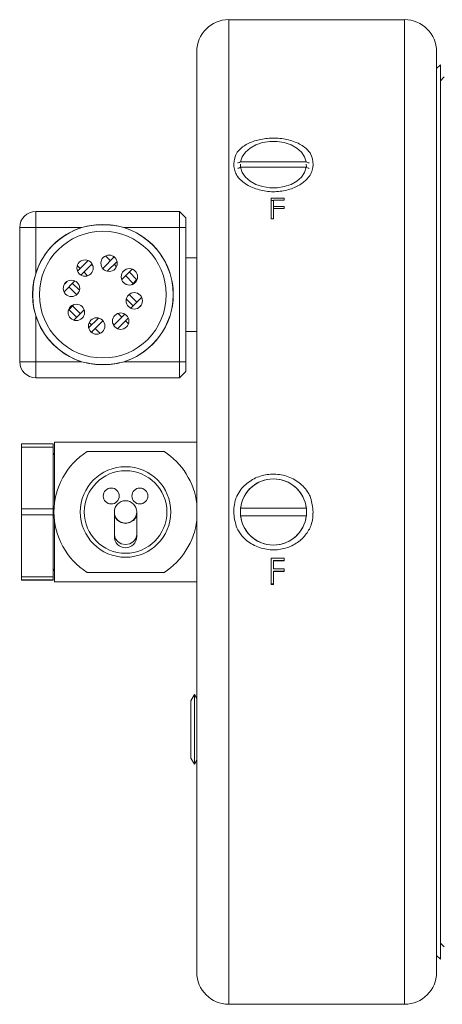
# Model space of a CAD drawing. Header units: inches. Extents: x 1.06 to 7.16, y 1.17 to 7.89.
# Tile 2 of 14: x 4.93 to 5.48, y 1.21 to 2.49. Entities that reach past the tile are written whole.
import ezdxf

# ---------------------------------------------------------------- set-up
doc = ezdxf.new("R2010")
doc.units = ezdxf.units.IN
doc.header["$MEASUREMENT"] = 0

msp = doc.modelspace()

# ---------------------------------------------------------------- linework, layer by layer
at = {"color": 7, "linetype": 'Continuous', "lineweight": 15}
for p, q in [((5.4303, 2.4888), (5.2013, 2.4888)), ((5.1596, 1.2472), (5.1596, 2.4472)), ((5.472, 2.4472), (5.472, 1.2472)), ((5.477, 2.43), (5.472, 2.425)), ((5.477, 1.8472), (5.477, 2.43)), ((5.482, 2.4142), (5.477, 2.4092)), ((5.3023, 2.3035), (5.2167, 2.3035)), ((5.2167, 2.2964), (5.3023, 2.2964)), ((5.2566, 2.2564), (5.2735, 2.2564)), ((5.2566, 2.2291), (5.2566, 2.2564)), ((5.2566, 2.2532), (5.2597, 2.2532)), ((5.2597, 2.2454), (5.2597, 2.2537)), ((5.2735, 2.2537), (5.2597, 2.2537)), ((5.2735, 2.2537), (5.2735, 2.2564)), ((4.9498, 2.218), (4.9498, 2.2388)), ((4.9498, 2.2388), (5.1373, 2.2388)), ((5.1373, 2.218), (5.1373, 2.2388)), ((5.1456, 2.2305), (5.1373, 2.2388)), ((5.2597, 2.2454), (5.2735, 2.2454)), ((5.2597, 2.2454), (5.2597, 2.2426)), ((5.2597, 2.2291), (5.2597, 2.2426)), ((5.2735, 2.2426), (5.2597, 2.2426)), ((5.2735, 2.2426), (5.2735, 2.2454)), ((5.1456, 2.2305), (5.1456, 2.218)), ((5.2597, 2.2291), (5.2566, 2.2291)), ((4.929, 2.043), (4.929, 2.218)), ((4.9498, 2.218), (4.929, 2.218)), ((4.9498, 2.218), (4.9498, 2.1578)), ((5.01, 2.218), (4.9498, 2.218)), ((5.1373, 2.218), (5.0646, 2.218)), ((5.1456, 2.218), (5.1373, 2.218)), ((5.1373, 2.043), (5.1373, 2.218)), ((5.1456, 2.218), (5.1456, 2.043)), ((5.0182, 2.175), (5.0043, 2.1611)), ((5.0233, 2.1707), (5.0086, 2.156)), ((5.0178, 2.1747), (5.0172, 2.1754)), ((5.0244, 2.1682), (5.0226, 2.17)), ((5.0522, 2.1796), (5.0372, 2.1646)), ((5.0473, 2.1747), (5.0409, 2.1811)), ((5.0558, 2.1738), (5.043, 2.161)), ((5.052, 2.1794), (5.0509, 2.1805)), ((5.0551, 2.1669), (5.052, 2.17)), ((5.1596, 2.1786), (5.1456, 2.1786)), ((5.0078, 2.1647), (5.004, 2.1685)), ((5.0175, 2.155), (5.0125, 2.16)), ((5.0373, 2.1647), (5.0366, 2.1654)), ((5.0753, 2.1638), (5.0618, 2.1503)), ((5.0815, 2.1499), (5.0715, 2.16)), ((5.0009, 2.1483), (4.9867, 2.1342)), ((4.9909, 2.1477), (4.9873, 2.1442)), ((4.9884, 2.1452), (4.9882, 2.1454)), ((5.0068, 2.1362), (4.9978, 2.1452)), ((5.0768, 2.1452), (5.0668, 2.1552)), ((5.0822, 2.1506), (5.075, 2.1434)), ((5.0031, 2.1305), (4.9931, 2.1405)), ((5.0053, 2.1326), (5.0024, 2.1298)), ((5.0722, 2.1312), (5.0693, 2.1283)), ((5.0815, 2.1205), (5.0715, 2.1305)), ((4.9996, 2.1176), (4.9924, 2.1104)), ((5.0768, 2.1158), (5.0678, 2.1248)), ((5.0878, 2.1268), (5.0737, 2.1127)), ((5.0031, 2.101), (4.9931, 2.1111)), ((5.0078, 2.1057), (4.9978, 2.1158)), ((5.0128, 2.1107), (4.9993, 2.0972)), ((5.066, 2.105), (5.0513, 2.0903)), ((5.062, 2.101), (5.0571, 2.106)), ((5.0873, 2.1168), (5.0837, 2.1133)), ((5.0864, 2.1156), (5.0862, 2.1158)), ((4.9498, 2.1032), (4.9498, 2.043)), ((5.0316, 2.1), (5.0188, 2.0872)), ((5.0226, 2.091), (5.0195, 2.0941)), ((5.0374, 2.0964), (5.0224, 2.0814)), ((5.038, 2.0956), (5.0373, 2.0963)), ((5.052, 2.091), (5.0502, 2.0928)), ((5.0703, 2.0999), (5.0564, 2.086)), ((5.0706, 2.0925), (5.0668, 2.0963)), ((5.0236, 2.0805), (5.0226, 2.0816)), ((5.0336, 2.0799), (5.0273, 2.0863)), ((5.0574, 2.0856), (5.0567, 2.0863)), ((5.1456, 2.0824), (5.1596, 2.0824)), ((4.929, 2.043), (4.9498, 2.043)), ((4.9498, 2.0222), (4.9498, 2.043)), ((4.9498, 2.043), (5.01, 2.043)), ((5.0646, 2.043), (5.1373, 2.043)), ((5.1373, 2.0222), (5.1373, 2.043)), ((5.1456, 2.043), (5.1373, 2.043)), ((5.1456, 2.043), (5.1456, 2.0305)), ((5.1456, 2.0305), (5.1373, 2.0222)), ((5.1373, 2.0222), (4.9498, 2.0222)), ((4.9742, 1.8579), (4.9742, 1.938)), ((4.9742, 1.938), (5.1596, 1.938)), ((4.9725, 1.9358), (4.9313, 1.9358)), ((4.9313, 1.9358), (4.9313, 1.9318)), ((4.9313, 1.9318), (4.9725, 1.9318)), ((4.9313, 1.8515), (4.9313, 1.9318)), ((4.9725, 1.9358), (4.9725, 1.9318)), ((4.9725, 1.9318), (4.9725, 1.8515)), ((5.117, 1.9259), (5.0168, 1.9259)), ((4.9725, 1.9202), (4.9725, 1.9202)), ((4.9725, 1.8515), (4.9313, 1.8515)), ((4.9313, 1.8515), (4.9313, 1.8434)), ((4.9725, 1.8515), (4.9725, 1.8434)), ((5.3023, 1.8522), (5.2167, 1.8522)), ((4.9313, 1.8434), (4.9725, 1.8434)), ((4.9313, 1.7628), (4.9313, 1.8434)), ((4.9725, 1.8434), (4.9725, 1.7628)), ((4.9742, 1.7563), (4.9742, 1.8364)), ((5.0523, 1.8472), (5.0523, 1.8449)), ((5.0523, 1.8449), (5.0523, 1.8174)), ((5.0815, 1.8449), (5.0815, 1.8472)), ((5.0815, 1.8174), (5.0815, 1.8449)), ((5.2167, 1.8422), (5.3023, 1.8422)), ((5.477, 1.2643), (5.477, 1.8472)), ((5.0523, 1.8174), (5.0523, 1.8152)), ((5.0815, 1.8152), (5.0815, 1.8174)), ((5.2566, 1.7871), (5.2735, 1.7871)), ((5.2566, 1.7526), (5.2566, 1.7871)), ((5.2735, 1.784), (5.2597, 1.784)), ((5.2597, 1.7836), (5.2597, 1.784)), ((5.2735, 1.7836), (5.2735, 1.7871)), ((4.9725, 1.7742), (4.9725, 1.7742)), ((5.2597, 1.7729), (5.2597, 1.7836)), ((5.2735, 1.7836), (5.2597, 1.7836)), ((5.2597, 1.7729), (5.2735, 1.7729)), ((5.2735, 1.7694), (5.2735, 1.7729)), ((4.9725, 1.7628), (4.9313, 1.7628)), ((4.9313, 1.7628), (4.9313, 1.7587)), ((4.9313, 1.7587), (4.9725, 1.7587)), ((4.9313, 1.7585), (4.9313, 1.7587)), ((4.9725, 1.7585), (4.9313, 1.7585)), ((4.9725, 1.7628), (4.9725, 1.7587)), ((4.9725, 1.7587), (4.9725, 1.7585)), ((5.0168, 1.7684), (5.117, 1.7684)), ((5.2735, 1.77), (5.2597, 1.77)), ((5.2597, 1.7694), (5.2597, 1.77)), ((5.2597, 1.7526), (5.2597, 1.7694)), ((5.2735, 1.7694), (5.2597, 1.7694)), ((4.9742, 1.7563), (5.1596, 1.7563)), ((5.2597, 1.7534), (5.2566, 1.7534)), ((5.2597, 1.7526), (5.2566, 1.7526)), ((5.1566, 1.6093), (5.152, 1.6012)), ((5.1596, 1.6041), (5.1566, 1.6093)), ((5.1566, 1.6093), (5.1566, 1.5183)), ((5.152, 1.6012), (5.152, 1.5264)), ((5.152, 1.5264), (5.1566, 1.5183)), ((5.1566, 1.5183), (5.1596, 1.5236)), ((5.477, 1.2852), (5.482, 1.2802)), ((5.472, 1.2693), (5.477, 1.2643)), ((5.2013, 1.2055), (5.4303, 1.2055))]:
    msp.add_line(p, q, dxfattribs=at)
at = {"color": 8, "linetype": 'Continuous', "lineweight": 15}
for p, q in [((5.2013, 2.4888), (5.2013, 1.2055)), ((5.4303, 1.2055), (5.4303, 2.4888))]:
    msp.add_line(p, q, dxfattribs=at)
at = {"color": 7, "linetype": 'Continuous', "lineweight": 15, "flags": 128}
for points in [[(5.3023, 2.3035), (5.3001, 2.3101), (5.2959, 2.3162), (5.2899, 2.3215), (5.2824, 2.3258), (5.2737, 2.3287), (5.2643, 2.3302), (5.2547, 2.3302), (5.2453, 2.3287), (5.2366, 2.3258), (5.2291, 2.3215), (5.2231, 2.3162), (5.2189, 2.3101), (5.2167, 2.3035)], [(5.2164, 2.2964), (5.2164, 2.297), (5.2167, 2.3005)], [(5.3023, 2.3005), (5.3026, 2.297), (5.3026, 2.2964)], [(5.2167, 2.2964), (5.2189, 2.2898), (5.2231, 2.2837), (5.2291, 2.2784), (5.2366, 2.2741), (5.2453, 2.2712), (5.2547, 2.2697), (5.2643, 2.2697), (5.2737, 2.2712), (5.2824, 2.2741), (5.2899, 2.2784), (5.2959, 2.2837), (5.3001, 2.2898), (5.3023, 2.2964)], [(4.9742, 1.9238), (4.9729, 1.922), (4.9725, 1.9202)], [(4.9725, 1.7742), (4.9729, 1.7723), (4.9742, 1.7705)]]:
    msp.add_lwpolyline(points, dxfattribs=at)
at = {"color": 8, "linetype": 'Continuous', "lineweight": 15, "flags": 128}
for points in [[(5.0523, 1.8449), (5.0534, 1.8401), (5.0566, 1.836), (5.0613, 1.8333), (5.0669, 1.8323), (5.0725, 1.8333), (5.0772, 1.836), (5.0803, 1.8401), (5.0815, 1.8449), (5.0815, 1.8449)], [(5.0523, 1.8174), (5.0534, 1.8126), (5.0566, 1.8085), (5.0613, 1.8057), (5.0669, 1.8048), (5.0725, 1.8057), (5.0772, 1.8085), (5.0803, 1.8126), (5.0815, 1.8174), (5.0815, 1.8174)]]:
    msp.add_lwpolyline(points, dxfattribs=at)
at = {"color": 7, "linetype": 'Continuous', "lineweight": 15}
for centre, radius in [((5.0373, 2.1305), 0.0916), ((5.0373, 2.1305), 0.0826), ((5.0454, 2.1714), 0.0107), ((5.0141, 2.1651), 0.0107), ((5.0719, 2.1537), 0.0107), ((4.9964, 2.1386), 0.0107), ((5.0782, 2.1224), 0.0107), ((5.0027, 2.1073), 0.0107), ((5.0605, 2.0959), 0.0107), ((5.0292, 2.0896), 0.0107), ((5.0669, 1.8472), 0.059), ((5.0669, 1.8472), 0.0538), ((5.2595, 1.8472), 0.0431), ((5.0482, 1.868), 0.0104), ((5.0855, 1.868), 0.0104), ((5.0669, 1.8472), 0.0146)]:
    msp.add_circle(centre, radius, dxfattribs=at)
for centre, radius, start, end in [((5.2013, 2.4472), 0.0417, 90, 180), ((5.4303, 2.4472), 0.0417, 0, 90), ((4.9498, 2.218), 0.0208, 90, 180), ((5.0373, 2.1305), 0.0917, 107.3414, 162.6586), ((5.0373, 2.1305), 0.0917, 287.3414, 72.6586), ((5.0373, 2.1305), 0.0917, 197.3414, 252.6586), ((4.9498, 2.043), 0.0208, 180, 270), ((5.0669, 1.8472), 0.0933, 122.4617, 237.5383), ((5.0669, 1.8472), 0.0933, 6.6344, 57.5383), ((5.2595, 1.8472), 0.0431, 6.6677, 173.3323), ((5.0669, 1.8472), 0.0933, 302.4617, 353.3656), ((5.2595, 1.8472), 0.0431, 186.6677, 353.3323), ((5.0669, 1.8152), 0.0146, 180, 0), ((5.2013, 1.2472), 0.0417, 180, 270), ((5.4303, 1.2472), 0.0417, 270, 0)]:
    msp.add_arc(centre, radius, start, end, dxfattribs=at)
for points, knots in [([(5.2117, 2.3153), (5.2124, 2.3162), (5.2146, 2.319), (5.2209, 2.3246), (5.2326, 2.3307), (5.2497, 2.3345), (5.2682, 2.3347), (5.2861, 2.3308), (5.2997, 2.3239), (5.3051, 2.3178), (5.3073, 2.3153)], [0, 0, 0, 0, 0.040455, 0.116768, 0.265712, 0.41533, 0.572384, 0.732373, 0.889976, 1, 1, 1, 1]), ([(5.2117, 2.286), (5.211, 2.2876), (5.2083, 2.2936), (5.207, 2.3039), (5.2102, 2.3117), (5.2117, 2.3153)], [0, 0, 0, 0, 0.1586603, 0.6197878, 1, 1, 1, 1]), ([(5.3073, 2.3153), (5.3085, 2.3125), (5.3116, 2.3054), (5.3112, 2.2951), (5.3083, 2.2883), (5.3073, 2.286)], [0, 0, 0, 0, 0.299218, 0.765814, 1, 1, 1, 1]), ([(5.2167, 2.3035), (5.2157, 2.303), (5.2144, 2.3025), (5.2132, 2.3021), (5.2131, 2.302)], [0, 0, 0, 0, 0.883109, 1, 1, 1, 1]), ([(5.3059, 2.302), (5.3058, 2.3021), (5.3046, 2.3025), (5.3033, 2.303), (5.3023, 2.3035)], [0, 0, 0, 0, 0.1169, 1, 1, 1, 1]), ([(5.3073, 2.286), (5.3057, 2.284), (5.3014, 2.2785), (5.2906, 2.2711), (5.2748, 2.2655), (5.2566, 2.2639), (5.2382, 2.267), (5.2223, 2.2744), (5.2145, 2.2819), (5.2118, 2.2859), (5.2117, 2.286)], [0, 0, 0, 0, 0.082188, 0.220717, 0.367908, 0.523149, 0.68282, 0.841815, 0.994699, 1, 1, 1, 1]), ([(5.2131, 2.2949), (5.2132, 2.295), (5.2144, 2.2955), (5.2157, 2.296), (5.2167, 2.2964)], [0, 0, 0, 0, 0.116891, 1, 1, 1, 1]), ([(5.3023, 2.2964), (5.3033, 2.296), (5.3046, 2.2955), (5.3058, 2.295), (5.3059, 2.2949)], [0, 0, 0, 0, 0.8831, 1, 1, 1, 1]), ([(5.0646, 2.218), (5.06, 2.2191), (5.0507, 2.2213), (5.0367, 2.2218), (5.023, 2.2211), (5.0143, 2.2191), (5.01, 2.218)], [0, 0, 0, 0, 0.256019, 0.518821, 0.75725, 1, 1, 1, 1]), ([(4.9498, 2.1578), (4.9487, 2.1532), (4.9465, 2.1439), (4.946, 2.1299), (4.9466, 2.1162), (4.9487, 2.1075), (4.9498, 2.1032)], [0, 0, 0, 0, 0.256019, 0.51882, 0.75725, 1, 1, 1, 1]), ([(5.01, 2.043), (5.0146, 2.0419), (5.0239, 2.0397), (5.0379, 2.0392), (5.0516, 2.0398), (5.0603, 2.0419), (5.0646, 2.043)], [0, 0, 0, 0, 0.256019, 0.518821, 0.75725, 1, 1, 1, 1]), ([(5.2117, 1.8678), (5.2134, 1.8708), (5.2166, 1.8764), (5.2252, 1.8853), (5.238, 1.8933), (5.2559, 1.8974), (5.2746, 1.8956), (5.2916, 1.8876), (5.3022, 1.8771), (5.3062, 1.8698), (5.3073, 1.8678)], [0, 0, 0, 0, 0.086438, 0.164304, 0.316062, 0.468509, 0.627117, 0.786907, 0.942425, 1, 1, 1, 1]), ([(5.2117, 1.8265), (5.2101, 1.8325), (5.2067, 1.845), (5.2087, 1.8593), (5.2113, 1.8667), (5.2117, 1.8678)], [0, 0, 0, 0, 0.443413, 0.914426, 1, 1, 1, 1]), ([(5.3073, 1.8678), (5.3089, 1.8618), (5.3123, 1.8493), (5.3103, 1.835), (5.3077, 1.8276), (5.3073, 1.8265)], [0, 0, 0, 0, 0.443413, 0.914426, 1, 1, 1, 1]), ([(5.3073, 1.8265), (5.3047, 1.8222), (5.2991, 1.8132), (5.2855, 1.8033), (5.2688, 1.7976), (5.2502, 1.7975), (5.2324, 1.8037), (5.219, 1.8141), (5.2138, 1.8229), (5.2117, 1.8265)], [0, 0, 0, 0, 0.128574, 0.26989, 0.420072, 0.577328, 0.737365, 0.89484, 1, 1, 1, 1])]:
    msp.add_open_spline(points, degree=3, knots=knots, dxfattribs=at)

doc.saveas('drawing.dxf')
